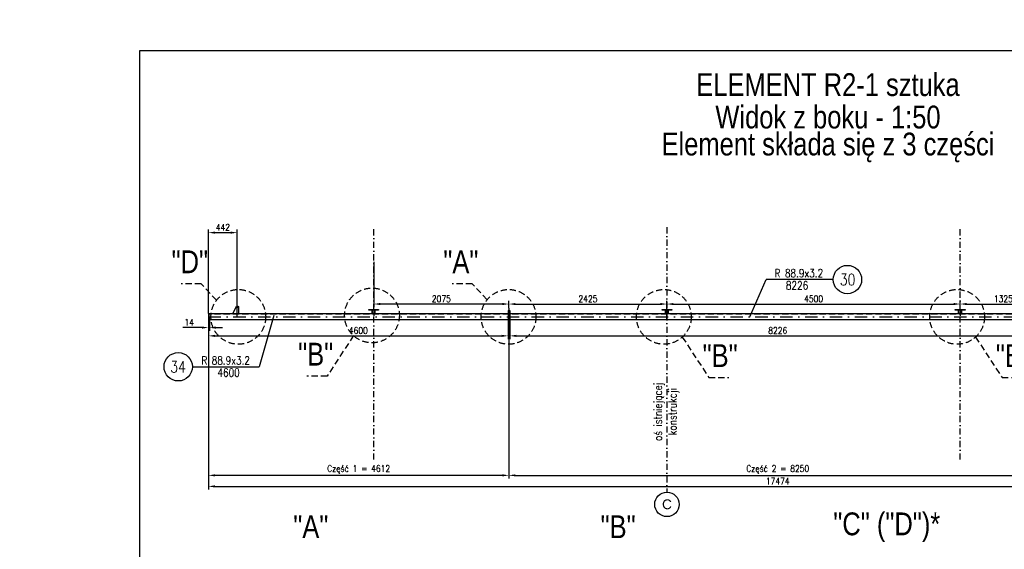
# Model space of a CAD drawing. Header units: millimetres. Extents: x -34919 to 306996, y -293018 to -145733.
# Tile 128 of 256: x 76572 to 79594, y -203398 to -201773. Entities that reach past the tile are written whole.
import ezdxf
from ezdxf.enums import TextEntityAlignment as Align

# ---------------------------------------------------------------- set-up
doc = ezdxf.new("R2010")
doc.units = ezdxf.units.MM
doc.header["$LTSCALE"] = 3
doc.linetypes.add('DASHDOT', pattern=[25.4, 12.7, -6.35, 0, -6.35])
doc.linetypes.add('HIDDEN', pattern=[9.525, 6.35, -3.175])
for name, color, linetype in [('0_18', 4, 'Continuous'), ('K-wypełnienia', 8, 'Continuous'), ('poziome 1', 7, 'Continuous'), ('PROFILE', 2, 'Continuous'), ('Prz', 5, 'Continuous'), ('slupki', 7, 'Continuous'), ('stezenia', 4, 'Continuous')]:
    doc.layers.add(name, color=color, linetype=linetype)
doc.layers.add('OPISY', color=2, linetype='Continuous', lineweight=13)
doc.styles.add('ARIAL', font='arial.ttf', dxfattribs={"width": 0.7, "height": 300})
doc.styles.add('NOVE3', font='romans.shx', dxfattribs={"width": 0.7})
doc.styles.add('R20', font='romans.shx', dxfattribs={"width": 0.85})
doc.styles.add('R50', font='romans.shx', dxfattribs={"width": 0.85, "height": 50})
doc.styles.add('ROMANS', font='romans.shx')
doc.styles.get("Standard").update_dxf_attribs({"font": 'arial.ttf', "height": 25})
doc.dimstyles.new('Skala 1_10_50', dxfattribs={"dimscale": 10, "dimtxt": 2, "dimasz": 2, "dimexe": 1, "dimexo": 0, "dimtad": 1, "dimdec": 0, "dimlfac": 5, "dimdsep": 46, "dimtxsty": 'R20', "dimcen": 0, "dimclrd": 4, "dimclre": 4, "dimclrt": 3, "dimadec": 0, "dimazin": 0, "dimtfac": 1, "dimtdec": 0, "dimtix": 1, "dimtmove": 0, "dimatfit": 2, "dimfxl": 1, "dimtolj": 1, "dimtzin": 0, "dimarcsym": 0})

# ---------------------------------------------------------------- blocks, each defined once
blk = doc.blocks.new('*D246')
at = {"layer": 'Defpoints', "color": 0, "transparency": 16777216}
for p in [(78073.4, -202658.7), (77151, -202674.7), (77151, -203171.4)]:
    blk.add_point(p, dxfattribs=at)
at = {"layer": 'stezenia', "color": 4, "lineweight": -2, "transparency": 16777216}
for p, q in [((78073.4, -202658.7), (78073.4, -203181.4)), ((77151, -202674.7), (77151, -203181.4)), ((78053.4, -203171.4), (77171, -203171.4))]:
    blk.add_line(p, q, dxfattribs=at)
at = {"layer": 'stezenia', "color": 4, "transparency": 16777216}
for points in [[(77171, -203168.1), (77171, -203174.7), (77151, -203171.4)], [(78053.4, -203168.1), (78053.4, -203174.7), (78073.4, -203171.4)]]:
    blk.add_solid(points, dxfattribs=at)
at = {"layer": 'stezenia', "color": 3, "transparency": 16777216, "insert": (77612.2, -203152.8), "char_height": 20, "attachment_point": 5, "style": 'R20'}
blk.add_mtext('\\A1;Część 1 = 4612', dxfattribs=at)
blk = doc.blocks.new('*D247')
at = {"layer": 'Defpoints', "color": 0, "transparency": 16777216}
for p in [(78073.4, -202658.7), (79723.4, -202658.7, 0), (79723.4, -203171.4)]:
    blk.add_point(p, dxfattribs=at)
at = {"layer": 'stezenia', "color": 4, "lineweight": -2, "transparency": 16777216}
for p, q in [((78073.4, -202658.7), (78073.4, -203181.4)), ((79723.4, -202658.7), (79723.4, -203181.4)), ((78093.4, -203171.4), (79703.4, -203171.4))]:
    blk.add_line(p, q, dxfattribs=at)
at = {"layer": 'stezenia', "color": 4, "transparency": 16777216}
for points in [[(78093.4, -203168.1), (78093.4, -203174.7), (78073.4, -203171.4)], [(79703.4, -203168.1), (79703.4, -203174.7), (79723.4, -203171.4)]]:
    blk.add_solid(points, dxfattribs=at)
at = {"layer": 'stezenia', "color": 3, "transparency": 16777216, "insert": (78898.4, -203152.8), "char_height": 20, "attachment_point": 5, "style": 'R20'}
blk.add_mtext('\\A1;Część 2 = 8250', dxfattribs=at)
blk = doc.blocks.new('*D266')
at = {"layer": 'Defpoints', "color": 0, "transparency": 16777216}
for p in [(77658.4, -202515.9, 0), (77658.4, -202645.8), (78073.4, -202658.7)]:
    blk.add_point(p, dxfattribs=at)
at = {"layer": 'stezenia', "color": 4, "lineweight": -2, "transparency": 16777216}
for p, q in [((77658.4, -202515.9), (77658.4, -202655.8)), ((78053.4, -202645.8), (77678.4, -202645.8)), ((78073.4, -202658.7), (78073.4, -202635.8))]:
    blk.add_line(p, q, dxfattribs=at)
at = {"layer": 'stezenia', "color": 4, "transparency": 16777216}
for points in [[(77678.4, -202642.5), (77678.4, -202649.1), (77658.4, -202645.8)], [(78053.4, -202642.5), (78053.4, -202649.1), (78073.4, -202645.8)]]:
    blk.add_solid(points, dxfattribs=at)
at = {"layer": 'stezenia', "color": 3, "transparency": 16777216, "insert": (77865.9, -202629.6), "char_height": 20, "attachment_point": 5, "style": 'R20'}
blk.add_mtext('\\A1;2075', dxfattribs=at)
blk = doc.blocks.new('*D267')
at = {"layer": 'Defpoints', "color": 0, "transparency": 16777216}
for p in [(78073.4, -202658.7), (78558.4, -202645.8), (78558.4, -202692.5)]:
    blk.add_point(p, dxfattribs=at)
at = {"layer": 'stezenia', "color": 4, "lineweight": -2, "transparency": 16777216}
for p, q in [((78073.4, -202658.7), (78073.4, -202635.8)), ((78093.4, -202645.8), (78538.4, -202645.8)), ((78558.4, -202692.5), (78558.4, -202635.8))]:
    blk.add_line(p, q, dxfattribs=at)
at = {"layer": 'stezenia', "color": 4, "transparency": 16777216}
for points in [[(78093.4, -202642.5), (78093.4, -202649.1), (78073.4, -202645.8)], [(78538.4, -202642.5), (78538.4, -202649.1), (78558.4, -202645.8)]]:
    blk.add_solid(points, dxfattribs=at)
at = {"layer": 'stezenia', "color": 3, "transparency": 16777216, "insert": (78315.9, -202629.6), "char_height": 20, "attachment_point": 5, "style": 'R20'}
blk.add_mtext('\\A1;2425', dxfattribs=at)
blk = doc.blocks.new('*D268')
at = {"layer": 'Defpoints', "color": 0, "transparency": 16777216}
for p in [(79458.4, -202645.8), (79458.4, -202654.5, 0), (78558.4, -202692.5)]:
    blk.add_point(p, dxfattribs=at)
at = {"layer": 'stezenia', "color": 4, "lineweight": -2, "transparency": 16777216}
for p, q in [((78558.4, -202692.5), (78558.4, -202635.8)), ((78578.4, -202645.8), (79438.4, -202645.8)), ((79458.4, -202654.5), (79458.4, -202635.8))]:
    blk.add_line(p, q, dxfattribs=at)
at = {"layer": 'stezenia', "color": 4, "transparency": 16777216}
for points in [[(78578.4, -202642.5), (78578.4, -202649.1), (78558.4, -202645.8)], [(79438.4, -202642.5), (79438.4, -202649.1), (79458.4, -202645.8)]]:
    blk.add_solid(points, dxfattribs=at)
at = {"layer": 'stezenia', "color": 3, "transparency": 16777216, "insert": (79008.4, -202629.6), "char_height": 20, "attachment_point": 5, "style": 'R20'}
blk.add_mtext('\\A1;4500', dxfattribs=at)
blk = doc.blocks.new('*D248')
at = {"layer": 'Defpoints', "color": 0, "transparency": 16777216}
for p in [(79458.4, -202654.5, 0), (79723.4, -202645.8), (79723.4, -202658.7)]:
    blk.add_point(p, dxfattribs=at)
at = {"layer": 'stezenia', "color": 4, "lineweight": -2, "transparency": 16777216}
for p, q in [((79458.4, -202654.5), (79458.4, -202635.8)), ((79478.4, -202645.8), (79703.4, -202645.8)), ((79723.4, -202658.7), (79723.4, -202635.8))]:
    blk.add_line(p, q, dxfattribs=at)
at = {"layer": 'stezenia', "color": 4, "transparency": 16777216}
for points in [[(79478.4, -202642.5), (79478.4, -202649.1), (79458.4, -202645.8)], [(79703.4, -202642.5), (79703.4, -202649.1), (79723.4, -202645.8)]]:
    blk.add_solid(points, dxfattribs=at)
at = {"layer": 'stezenia', "color": 3, "transparency": 16777216, "insert": (79590.9, -202629.6), "char_height": 20, "attachment_point": 5, "style": 'R20'}
blk.add_mtext('\\A1;1325', dxfattribs=at)
blk = doc.blocks.new('*D249')
at = {"layer": 'Defpoints', "color": 0, "transparency": 16777216}
for p in [(77151, -202694.7, 0), (78071, -202694.7, 0), (78071, -202743.4)]:
    blk.add_point(p, dxfattribs=at)
at = {"layer": 'stezenia', "color": 4, "lineweight": -2, "transparency": 16777216}
for p, q in [((77151, -202694.7), (77151, -202753.4)), ((78071, -202694.7), (78071, -202753.4)), ((77171, -202743.4), (78051, -202743.4))]:
    blk.add_line(p, q, dxfattribs=at)
at = {"layer": 'stezenia', "color": 4, "transparency": 16777216}
for points in [[(77171, -202740.1), (77171, -202746.8), (77151, -202743.4)], [(78051, -202740.1), (78051, -202746.8), (78071, -202743.4)]]:
    blk.add_solid(points, dxfattribs=at)
at = {"layer": 'stezenia', "color": 3, "transparency": 16777216, "insert": (77611, -202727.2), "char_height": 20, "attachment_point": 5, "style": 'R20'}
blk.add_mtext('\\A1;4600', dxfattribs=at)
blk = doc.blocks.new('*D250')
at = {"layer": 'Defpoints', "color": 0, "transparency": 16777216}
for p in [(78075.8, -202694.7, 0), (79721, -202694.7, 0), (79721, -202743.4)]:
    blk.add_point(p, dxfattribs=at)
at = {"layer": 'stezenia', "color": 4, "lineweight": -2, "transparency": 16777216}
for p, q in [((78075.8, -202694.7), (78075.8, -202753.4)), ((79721, -202694.7), (79721, -202753.4)), ((78095.8, -202743.4), (79701, -202743.4))]:
    blk.add_line(p, q, dxfattribs=at)
at = {"layer": 'stezenia', "color": 4, "transparency": 16777216}
for points in [[(78095.8, -202740.1), (78095.8, -202746.8), (78075.8, -202743.4)], [(79701, -202740.1), (79701, -202746.8), (79721, -202743.4)]]:
    blk.add_solid(points, dxfattribs=at)
at = {"layer": 'stezenia', "color": 3, "transparency": 16777216, "insert": (78898.4, -202727.2), "char_height": 20, "attachment_point": 5, "style": 'R20'}
blk.add_mtext('\\A1;8226', dxfattribs=at)
blk = doc.blocks.new('*D253')
at = {"layer": 'Defpoints', "color": 0, "transparency": 16777216}
for p in [(77239.4, -202426.7), (77151, -202674.7), (77239.4, -202683.9, 0)]:
    blk.add_point(p, dxfattribs=at)
at = {"layer": 'stezenia', "color": 4, "lineweight": -2, "transparency": 16777216}
for p, q in [((77151, -202674.7), (77151, -202416.7)), ((77239.4, -202683.9), (77239.4, -202416.7)), ((77171, -202426.7), (77219.4, -202426.7))]:
    blk.add_line(p, q, dxfattribs=at)
at = {"layer": 'stezenia', "color": 4, "transparency": 16777216}
for points in [[(77171, -202423.4), (77171, -202430.1), (77151, -202426.7)], [(77219.4, -202423.4), (77219.4, -202430.1), (77239.4, -202426.7)]]:
    blk.add_solid(points, dxfattribs=at)
at = {"layer": 'stezenia', "color": 3, "transparency": 16777216, "insert": (77195.2, -202410.5), "char_height": 20, "attachment_point": 5, "style": 'R20'}
blk.add_mtext('\\A1;442', dxfattribs=at)
blk = doc.blocks.new('*D261')
at = {"layer": 'Defpoints', "color": 0, "transparency": 16777216}
for p in [(80645.8, -202694.7), (77151, -202859.5), (80645.8, -203205.2)]:
    blk.add_point(p, dxfattribs=at)
at = {"layer": 'stezenia', "color": 4, "lineweight": -2, "transparency": 16777216}
for p, q in [((80645.8, -202694.7), (80645.8, -203215.2)), ((77151, -202859.5), (77151, -203215.2)), ((77171, -203205.2), (80625.8, -203205.2))]:
    blk.add_line(p, q, dxfattribs=at)
at = {"layer": 'stezenia', "color": 4, "transparency": 16777216}
for points in [[(77171, -203201.9), (77171, -203208.6), (77151, -203205.2)], [(80625.8, -203201.9), (80625.8, -203208.6), (80645.8, -203205.2)]]:
    blk.add_solid(points, dxfattribs=at)
at = {"layer": 'stezenia', "color": 3, "transparency": 16777216, "insert": (78898.4, -203189), "char_height": 20, "attachment_point": 5, "style": 'R20'}
blk.add_mtext('\\A1;17474', dxfattribs=at)
blk = doc.blocks.new('*D281')
at = {"layer": 'Defpoints', "color": 0, "transparency": 16777216}
for p in [(77151, -202675.9), (77151, -202718.1), (77153.8, -202693.6)]:
    blk.add_point(p, dxfattribs=at)
at = {"layer": 'stezenia', "color": 4, "lineweight": -2, "transparency": 16777216}
for p, q in [((77151, -202675.9), (77151, -202728.1)), ((77131, -202718.1), (77072.6, -202718.1)), ((77153.8, -202718.1), (77151, -202718.1)), ((77153.8, -202693.6), (77153.8, -202728.1)), ((77173.8, -202718.1), (77193.8, -202718.1))]:
    blk.add_line(p, q, dxfattribs=at)
at = {"layer": 'stezenia', "color": 4, "transparency": 16777216}
for points in [[(77131, -202714.7), (77131, -202721.4), (77151, -202718.1)], [(77173.8, -202714.7), (77173.8, -202721.4), (77153.8, -202718.1)]]:
    blk.add_solid(points, dxfattribs=at)
at = {"layer": 'stezenia', "color": 3, "transparency": 16777216, "insert": (77091.8, -202701.8), "char_height": 20, "attachment_point": 5, "style": 'R20'}
blk.add_mtext('\\A1;14', dxfattribs=at)

msp = doc.modelspace()

# ---------------------------------------------------------------- linework, layer by layer
at = {"color": 4}
for p, q in [((79068.715, -202570.659, 0), (78863.346, -202570.659, 0)), ((77101.789, -202838.251), (77307.158, -202838.251))]:
    msp.add_line(p, q, dxfattribs=at)
at = {"color": 6, "elevation": 0}
msp.add_lwpolyline([(77226.185, -202675.856), (77237.385, -202651.856), (77237.385, -202651.856), (77241.385, -202651.856), (77243.385, -202653.856), (77243.385, -202675.856), (77226.185, -202675.856)], dxfattribs=at)
for points in [[(77673.385, -202665.056), (77643.385, -202665.056), (77643.385, -202662.656), (77673.385, -202662.656)], [(78573.385, -202665.056), (78543.385, -202665.056), (78543.385, -202662.656), (78573.385, -202662.656)], [(79473.385, -202665.056), (79443.385, -202665.056), (79443.385, -202662.656), (79473.385, -202662.656)]]:
    msp.add_lwpolyline(points, close=True, dxfattribs=at)
at = {"color": 6}
for points in [[(78070.985, -202693.636), (78073.385, -202693.636), (78073.385, -202665.991), (78070.985, -202665.991)], [(78075.785, -202693.636), (78073.385, -202693.636), (78073.385, -202665.991), (78075.785, -202665.991)]]:
    msp.add_lwpolyline(points, close=True, dxfattribs=at)
msp.add_circle((77239.385, -202655.856), 1.3, dxfattribs=at)
msp.add_circle((78558.385, -203260.426), 37.5)
at = {"layer": '0_18'}
for p, q in [((78812.524, -202684.835, 0), (78863.346, -202570.659, 0)), ((77352.204, -202680.645), (77307.158, -202838.251))]:
    msp.add_line(p, q, dxfattribs=at)
at = {"layer": 'K-wypełnienia', "color": 1, "linetype": 'Continuous'}
for centre in [(79112.282, -202570.659, 0), (77058.223, -202838.251)]:
    msp.add_circle(centre, 43.566, dxfattribs=at)
at = {"layer": 'poziome 1', "color": 3, "linetype": 'HIDDEN'}
for p, q in [((77128.565, -202583.721), (77066.908, -202583.721)), ((77176.007, -202634.024, 0), (77128.565, -202583.721)), ((77960.494, -202583.721), (77898.836, -202583.721)), ((78006.584, -202632.59, 0), (77960.494, -202583.721)), ((77596.284, -202742.777, 0), (77514.938, -202867.149, 0)), ((78605.547, -202747.162, 0), (78686.892, -202871.534)), ((79505.607, -202747.162, 0), (79586.953, -202871.534, 0)), ((77514.938, -202867.149, 0), (77453.281, -202867.149, 0)), ((78686.892, -202871.534), (78748.549, -202871.534)), ((79586.953, -202871.534, 0), (79648.61, -202871.534, 0))]:
    msp.add_line(p, q, dxfattribs=at)
for centre in [(77652.951, -202680.746, 0), (77242.694, -202685.131, 0), (78072.147, -202685.131, 0), (78548.879, -202685.131, 0), (79448.94, -202685.131, 0)]:
    msp.add_circle(centre, 84.018, dxfattribs=at)
at = {"layer": 'PROFILE', "color": 2, "linetype": 'Continuous'}
for p, q in [((77653.555, -202675.856, 0), (77653.555, -202665.056, 0)), ((77663.215, -202675.856, 0), (77663.215, -202665.056, 0)), ((78553.555, -202675.856, 0), (78553.555, -202665.056, 0)), ((78563.215, -202675.856, 0), (78563.215, -202665.056, 0)), ((79453.555, -202675.856, 0), (79453.555, -202665.056, 0)), ((79463.215, -202675.856, 0), (79463.215, -202665.056, 0))]:
    msp.add_line(p, q, dxfattribs=at)
at = {"layer": 'Prz'}
msp.add_lwpolyline([(81040.477, -204767.769), (76940.477, -204767.769), (76940.477, -201867.769), (81040.477, -201867.769)], close=True, dxfattribs=at)
at = {"layer": 'slupki', "color": 4, "linetype": 'DASHDOT', "ltscale": 0.5}
for p, q in [((77658.385, -203122.926, 0), (77658.385, -202409.91, 0)), ((78558.385, -202409.91), (78558.385, -203222.926)), ((79458.385, -203122.926, 0), (79458.385, -202409.91, 0)), ((77658.385, -202662.656, 0), (77658.385, -202693.636)), ((78558.385, -202662.656, 0), (78558.385, -202693.636)), ((79458.385, -202662.656, 0), (79458.385, -202693.636))]:
    msp.add_line(p, q, dxfattribs=at)
at = {"layer": 'slupki', "color": 4, "linetype": 'DASHDOT'}
msp.add_line((77150.985, -202684.746), (80645.785, -202684.746), dxfattribs=at)
at = {"layer": 'slupki', "linetype": 'HIDDEN'}
for p, q in [((77654.355, -202675.856, 0), (77654.355, -202665.056, 0)), ((77662.415, -202675.856, 0), (77662.415, -202665.056, 0)), ((78554.355, -202675.856, 0), (78554.355, -202665.056, 0)), ((78562.415, -202675.856, 0), (78562.415, -202665.056, 0)), ((79454.355, -202675.856, 0), (79454.355, -202665.056, 0)), ((79462.415, -202675.856, 0), (79462.415, -202665.056, 0))]:
    msp.add_line(p, q, dxfattribs=at)
at = {"layer": 'slupki', "color": 4, "linetype": 'DASHDOT', "flags": 128}
for points in [[(77236.785, -202655.856), (77241.985, -202655.856)], [(77239.385, -202658.456), (77239.385, -202653.256)]]:
    msp.add_lwpolyline(points, dxfattribs=at)
at = {"layer": 'slupki', "linetype": 'HIDDEN'}
for points in [[(80645.785, -202676.576), (77150.985, -202676.576)], [(77153.785, -202692.916), (80642.985, -202692.916)]]:
    msp.add_lwpolyline(points, dxfattribs=at)
at = {"layer": 'stezenia', "color": 3}
msp.add_lwpolyline([(77150.985, -202675.856), (77153.785, -202693.636), (80642.985, -202693.636), (80645.785, -202675.856)], close=True, dxfattribs=at)

# ---------------------------------------------------------------- texts
at = {"color": 20, "insert": (33837.901, -182331.101), "char_height": 300, "width": 16331.01415, "attachment_point": 1, "style": 'NOVE3'}
msp.add_mtext('{\\C1;Wytyczne montażowe\\P\\H0.83333x;\\C3;Podczas montażu należy bezwzględnie przestrzegać dopuszczalnych tolerancji z uwagi na ścisłe dopasowanie elementów amortyzujących ugięcia dźwigarów przekrycia auli.\\P\\H1.2x;\\C1;\\PZabezpieczenia antykorozyjne.\\C256;\\P\\H0.83333x;\\C3;Wszystkie elementy stalowe konstrukcji należy poddać ocynkowaniu ogniowemu.\\PKonstrukcje przeznaczone do cynkowania ogniowego powinny odpowiadać następującym warunkom:\\P\\pl900;^I1. Spoiny powinny być wykonane metodą półautomatyczną w osłonie gazów ochronnych. Nie zaleca się spawania elektrodą otuloną, ze względu na złą jakość powłoki cynkowej na spoinach.\\P^I2. Powierzchnia konstrukcji powinna być wolna od: zawalcowań, zgorzelin, odprysków po spawaniu, ostrych krawędzi, zanieczyszczeń farbami, olejami, emulsjami oraz innymi materiałami stosowanymi przy trasowaniu, znakowaniu, spawaniu, wierceniu itp. W przypadku spawania elektrodą należy dokładnie usunąć otulinę spawalniczą w celu zminimalizowania wad powłoki. Po ocynkowaniu uwydatnią się wady jakości powierzchni stali np. zawalcowania, rysy traserskie, zeszlifowania, pory, odpryski spawalnicze, wadliwe spoiny.\\P^I3. Elementy konstrukcyjne powinny posiadać odpowiednie otwory technologiczne do odpowietrzenia, swobodnego przepływu cynku zewnątrz i wewnątrz elementu oraz do podwieszenia (mogą być przyspawane uchwyty z blachy z otworami).\\P^I4. W przypadku powierzchni spawanych na zakładkę, spoina powinna być szczelna ze wszystkich stron (spawana na około), a nakładki szczelnie przylegać do konstrukcji. Przekroje skrzynkowe oraz powierzchnie nakładające się mogą powodować uszkodzenie konstrukcji - pękanie spoin.\\P^I5. Każdy element konstrukcyjny powinien składać się z jednego gatunku stali.\\P^I6. Konstrukcje nie powinny posiadać małych szczelin lub wnęk. Spoiny powinny być szczelne i zamknięte wokół elementu, ponieważ w przeciwnym przypadku mogą po cynkowaniu wylewać się z nich resztki topnika i kwasu pogarszając jakość powłoki (tzw. "krwawe wycieki").\\P^I7. Naddatek wymiarowy dla otworów pod śruby powinien wynosić 1 - 2 mm.\\PTermiczne oddziaływanie kąpieli cynkowej uwalnia w elementach naprężenia wewnętrzne, co może powodować odkształcenia. Szczególnie uwidacznia się to w elementach spawanych. Dotyczy to także dwuteowników spawanych, których odkształcenia po cynkowaniu mogą przekroczyć dopuszczalne normy, oraz nie usztywnionych arkuszy blach i otwartych kształtowników giętych.\\P\\C256;\\P\\pl0;\\H1.2x;\\C1;Malowanie konstrukcji.\\P\\H0.83333x;\\C3;Wszystkie elementy stalowe konstrukcji należy pomalować proszkowo na kolor RAL 9011}', dxfattribs=at)
at = {"insert": (78558.385, -203260.426), "char_height": 30, "attachment_point": 5}
msp.add_mtext('\\A1;C', dxfattribs=at)
at = {"layer": 'K-wypełnienia', "color": 1, "linetype": 'Continuous', "style": 'ARIAL', "width": 0.8}
for s, p in [('ELEMENT R2-1 sztuka', (79052.558, -201971.271)), ('Widok z boku - 1:50', (79052.558, -202070.713)), ('Element składa się z 3 części', (79052.558, -202163.08)), ('"D"', (77093.849, -202516.177)), ('"A"', (77925.778, -202516.177)), ('"B"', (77480.222, -202799.605, 0)), ('"B"', (78721.608, -202803.99)), ('"B"', (79621.669, -202803.99, 0)), ('"A"', (77465.281, -203328.878)), ('"B"', (78408.439, -203328.878)), ('"C" ("D")*', (79233.056, -203328.878))]:
    msp.add_text(s, height=70, dxfattribs=at).set_placement(p, align=Align.MIDDLE)
at = {"layer": 'OPISY', "style": 'R50', "width": 0.8}
for s, p in [('R 88.9x3.2', (78963.241, -202551.311, 0)), ('8226', (78957.66, -202588.572, 0)), ('R 88.9x3.2', (77203.83, -202818.902)), ('4600', (77212.845, -202856.163))]:
    msp.add_text(s, height=25, dxfattribs=at).set_placement(p, align=Align.MIDDLE)
at = {"layer": 'OPISY', "color": 2, "style": 'ROMANS', "width": 0.8}
for s, p in [('30', (79112.793, -202570.669, 0)), ('34', (77057.711, -202838.26))]:
    msp.add_text(s, height=35, dxfattribs=at).set_placement(p, align=Align.MIDDLE)
at = {"layer": 'OPISY', "style": 'R50', "width": 0.8}
for s, p in [('oś istniejącej', (78533.986, -202976.407)), ('konstrukcji', (78578.67, -202976.407))]:
    msp.add_text(s, height=25, rotation=90, dxfattribs=at).set_placement(p, align=Align.MIDDLE)

# ---------------------------------------------------------------- dimensions: what is measured, and where the dimension line sits
at = {"layer": 'stezenia', "color": 3}
dim = msp.add_linear_dim(base=(77239.385, -202426.744), p1=(77150.985, -202674.746), p2=(77239.385, -202683.946, 0), angle=180, dimstyle='Skala 1_10_50', dxfattribs=at)
dim.commit()
dim.dimension.update_dxf_attribs({"geometry": '*D253', "text_midpoint": (77195.185, -202410.494)})
for base, p1, p2, picture, middle in [((77658.385, -202645.817), (78073.385, -202658.669), (77658.385, -202515.887, 0), '*D266', (77865.885, -202629.567)), ((78070.985, -202743.439), (77150.985, -202694.746, 0), (78070.985, -202694.746, 0), '*D249', (77610.985, -202727.189)), ((79720.985, -202743.439), (78075.785, -202694.746, 0), (79720.985, -202694.746, 0), '*D250', (78898.385, -202727.189))]:
    dim = msp.add_linear_dim(base=base, p1=p1, p2=p2, dimstyle='Skala 1_10_50', dxfattribs=at)
    dim.commit()
    dim.dimension.update_dxf_attribs({"geometry": picture, "text_midpoint": middle})
for base, p1, p2, picture, middle in [((78558.385, -202645.817), (78073.385, -202658.669), (78558.385, -202692.521), '*D267', (78315.885, -202629.567)), ((79458.385, -202645.817), (78558.385, -202692.521), (79458.385, -202654.526, 0), '*D268', (79008.385, -202629.567)), ((79723.385, -202645.817), (79458.385, -202654.526, 0), (79723.385, -202658.669), '*D248', (79590.885, -202629.567)), ((80645.785, -203205.248), (77150.985, -202859.497), (80645.785, -202694.746), '*D261', (78898.385, -203188.998))]:
    dim = msp.add_linear_dim(base=base, p1=p1, p2=p2, dimstyle='Skala 1_10_50', override={"dimtmove": 1}, dxfattribs=at)
    dim.commit()
    dim.dimension.update_dxf_attribs({"geometry": picture, "text_midpoint": middle})
dim = msp.add_linear_dim(base=(77150.985, -203171.402), p1=(78073.385, -202658.669), p2=(77150.985, -202674.746), text='Część 1 = <>', dimstyle='Skala 1_10_50', dxfattribs=at)
dim.commit()
dim.dimension.update_dxf_attribs({"geometry": '*D246', "text_midpoint": (77612.185, -203152.771)})
dim = msp.add_linear_dim(base=(79723.385, -203171.402), p1=(78073.385, -202658.669), p2=(79723.385, -202658.669, 0), text='Część 2 = <>', dimstyle='Skala 1_10_50', override={"dimtmove": 1}, dxfattribs=at)
dim.commit()
dim.dimension.update_dxf_attribs({"geometry": '*D247', "text_midpoint": (78898.385, -203152.771)})
dim = msp.add_linear_dim(base=(77150.985, -202718.061), p1=(77153.785, -202693.636), p2=(77150.985, -202675.856), dimstyle='Skala 1_10_50', dxfattribs=at)
dim.commit()
dim.dimension.update_dxf_attribs({"geometry": '*D281', "text_midpoint": (77091.782, -202718.061), "dimtype": 160})

doc.saveas('drawing.dxf')
